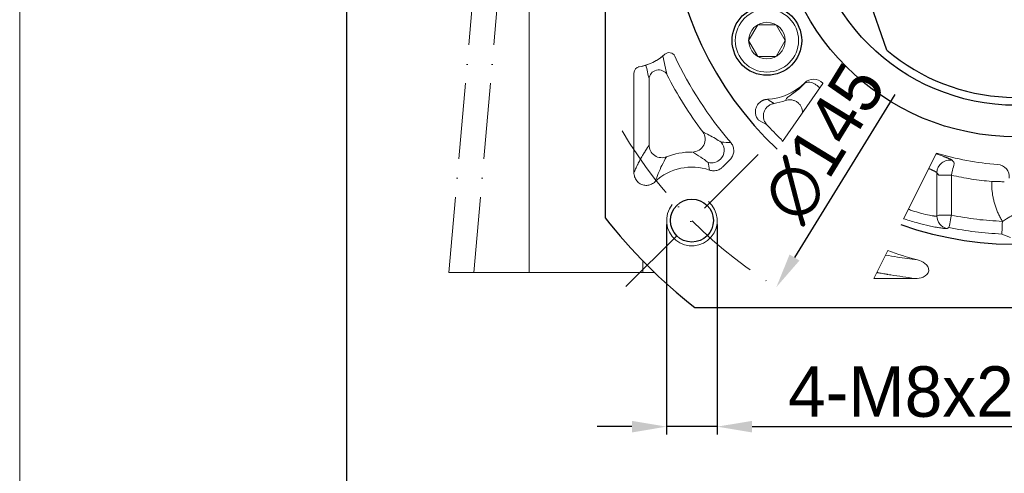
# Model space of a CAD drawing. Header units: millimetres. Extents: x 6153 to 7022, y -675 to -61.
# Tile 2 of 12: x 6153 to 6309, y -370 to -299. Entities that reach past the tile are written whole.
import ezdxf

# ---------------------------------------------------------------- set-up
doc = ezdxf.new("R2010")
doc.units = ezdxf.units.MM
doc.header["$PDSIZE"] = -5
doc.linetypes.add('ACAD_ISO10W100', pattern=[18, 12, -3, 0, -3])
doc.layers.get('0').update_dxf_attribs({"lineweight": 18})
doc.layers.get('Defpoints').update_dxf_attribs({"lineweight": 18})
for name, color, linetype, lineweight in [('中心线层', 7, 'ACAD_ISO10W100', 0), ('图框_外框线', 7, 'Continuous', 18), ('尺寸线层', 3, 'Continuous', 18), ('标注线', 7, 'Continuous', 18), ('粗实线', 7, 'Continuous', 40), ('细实线', 7, 'Continuous', 18)]:
    doc.layers.add(name, color=color, linetype=linetype, lineweight=lineweight)
doc.styles.add('工程字', font='txt')
doc.dimstyles.new('ISO-25', dxfattribs={"dimtxt": 8, "dimasz": 4, "dimexe": 1.25, "dimexo": 0.625, "dimgap": 1.7, "dimtad": 1, "dimtxsty": '工程字', "dimcen": 2, "dimdle": 8, "dimadec": 0, "dimazin": 0, "dimtfac": 1, "dimtmove": 0, "dimatfit": 3, "dimfxl": 1, "dimarcsym": 0})

# ---------------------------------------------------------------- blocks, each defined once
blk = doc.blocks.new('*D88')
at = {"layer": 'Defpoints', "color": 0}
for p in [(6240.69, -279.14), (6380.69, -279.14), (6349.23, -317.68), (6386.58, -322.96), (6374.68, -343.14)]:
    blk.add_point(p, dxfattribs=at)
at = {"layer": '尺寸线层', "color": 0, "lineweight": -2}
blk.add_line((6381.32, -279.14), (6399.57, -279.14), dxfattribs=at)
blk.add_arc((6310.69, -279.14), 87.63, 317.6157, 357.3843, dxfattribs=at)
at = {"layer": '尺寸线层', "color": 0}
for points in [[(6398.89, -283.16), (6397.56, -283.13), (6398.32, -279.14)], [(6374.93, -337.75), (6375.9, -338.67), (6372.65, -341.11)]]:
    blk.add_solid(points, dxfattribs=at)
at = {"layer": '尺寸线层', "color": 0, "insert": (6386.38, -310.5), "char_height": 8, "attachment_point": 5, "rotation": 67.5, "style": '工程字'}
blk.add_mtext('45%%d', dxfattribs=at)
blk = doc.blocks.new('*D97')
at = {"layer": 'Defpoints', "color": 0}
for p in [(6348.6, -217.35), (6272.78, -340.94)]:
    blk.add_point(p, dxfattribs=at)
at = {"layer": '尺寸线层', "color": 0, "lineweight": -2}
blk.add_line((6291.5, -310.42), (6275.65, -336.25), dxfattribs=at)
at = {"layer": '尺寸线层', "color": 0}
blk.add_solid([(6274.87, -335.77), (6276.43, -336.73), (6272.78, -340.94)], dxfattribs=at)
at = {"layer": '尺寸线层', "color": 0, "insert": (6280.33, -318.11), "char_height": 8.5, "attachment_point": 5, "rotation": 58.4699, "style": '工程字'}
blk.add_mtext('{{\\H0.9412x;∅145}}', dxfattribs=at)
blk = doc.blocks.new('*D98')
at = {"layer": 'Defpoints', "color": 0}
for p in [(6255.43, -330.41), (6263.43, -330.41), (6255.43, -363.03)]:
    blk.add_point(p, dxfattribs=at)
at = {"layer": '尺寸线层', "color": 0, "lineweight": -2}
for p, q in [((6255.43, -331.03), (6255.43, -364.28)), ((6263.43, -331.03), (6263.43, -364.28)), ((6249.93, -363.03), (6244.43, -363.03)), ((6263.43, -363.03), (6255.43, -363.03)), ((6268.93, -363.03), (6316.49, -363.03))]:
    blk.add_line(p, q, dxfattribs=at)
at = {"layer": '尺寸线层', "color": 0}
for points in [[(6249.93, -363.95), (6249.93, -362.12), (6255.43, -363.03)], [(6268.93, -362.12), (6268.93, -363.95), (6263.43, -363.03)]]:
    blk.add_solid(points, dxfattribs=at)
at = {"layer": '尺寸线层', "color": 0, "insert": (6295.46, -357.53), "char_height": 8.5, "attachment_point": 5, "style": '工程字'}
blk.add_mtext('{\\H0.9412x;4-M8x20\\P}', dxfattribs=at)

msp = doc.modelspace()

# ---------------------------------------------------------------- linework, layer by layer
for p, q in [((6233.6882, -338.1434), (6233.6882, -238.7345)), ((6233.6882, -338.6434), (6233.6882, -238.7345)), ((6250.2639, -322.7838), (6250.2639, -307.0366)), ((6252.6554, -307.9569), (6252.6554, -318.4719)), ((6265.4571, -320.7375), (6264.2646, -321.9299)), ((6251.6905, -336.8081), (6251.6905, -338.6434)), ((6251.6905, -336.8088), (6251.6905, -338.6434)), ((6220.993, -338.6434), (6251.1881, -338.6434)), ((6251.6905, -338.6434), (6236.6906, -338.6434)), ((6251.6905, -338.6434), (6253.5418, -338.6434)), ((6288.2076, -339.57), (6294.6827, -339.57))]:
    msp.add_line(p, q)
at = {"color": 7, "linetype": 'Continuous', "lineweight": 15}
for p, q in [((6277.258, -308.597), (6277.2642, -308.6652)), ((6280.1011, -308.6983), (6280.1036, -308.6248)), ((6276.9138, -313.2695), (6276.9138, -313.3185)), ((6269.9644, -314.5068), (6271.2418, -315.1795)), ((6273.5262, -317.5311), (6273.726, -317.8967)), ((6298.1761, -322.8384), (6298.1761, -329.6862)), ((6298.4672, -323.2061), (6298.1761, -322.8384)), ((6298.4672, -323.2061), (6300.4644, -323.2061)), ((6300.4644, -323.2061), (6300.4644, -329.548)), ((6298.4672, -329.548), (6298.1761, -329.6862)), ((6298.4672, -329.548), (6300.4644, -329.548)), ((6299.7661, -331.6431), (6300.067, -331.5069)), ((6308.4424, -332.5264), (6309.7788, -333.0725))]:
    msp.add_line(p, q, dxfattribs=at)
at = {"color": 7, "linetype": 'Continuous', "lineweight": 15, "flags": 128}
for points in [[(6300.9148, -321.2603), (6300.9023, -321.3144), (6300.874, -321.4366), (6300.831, -321.6223), (6300.7749, -321.8648), (6300.7076, -322.1556), (6300.6316, -322.4841), (6300.5495, -322.8385), (6300.4644, -323.2061)], [(6308.8246, -324.2505), (6308.769, -324.2495), (6308.6437, -324.2471), (6308.4531, -324.2434), (6308.2042, -324.2386), (6307.9058, -324.2329), (6307.5687, -324.2264), (6307.205, -324.2194), (6306.8277, -324.2122)], [(6300.067, -331.5069), (6300.077, -331.4579), (6300.1011, -331.3386), (6300.1387, -331.1536), (6300.1882, -330.9096), (6300.2478, -330.6156), (6300.3155, -330.2823), (6300.3885, -329.922), (6300.4644, -329.548)], [(6308.5265, -330.5294), (6308.8493, -330.334), (6309.1605, -330.1456), (6309.4489, -329.971), (6309.7043, -329.8165), (6309.9173, -329.6876), (6310.0803, -329.5889), (6310.1876, -329.524), (6310.2351, -329.4952)], [(6308.5265, -330.5294), (6308.5104, -330.9106), (6308.4949, -331.2779), (6308.4806, -331.6177), (6308.468, -331.9174), (6308.4575, -332.1662), (6308.4496, -332.3548), (6308.4445, -332.4764), (6308.4424, -332.5264)]]:
    msp.add_lwpolyline(points, dxfattribs=at)
at = {"color": 7, "linetype": 'Continuous', "lineweight": 15}
for centre, radius, start, end in [((6249.7202, -298.1434), 8.0261, 278.570149, 308.126206), ((6249.7202, -298.1434), 8.0261, 279.847428, 312.500056), ((6310.6905, -279.1434), 53.4303, 222.411462, 225.927722), ((6300.1802, -322.8471), 2.0041, 76.752593, 179.750984), ((6300.1781, -329.6839), 2.002, 180.066391, 258.125367), ((6310.6905, -279.1434), 53.4303, 258.531535, 267.588538)]:
    msp.add_arc(centre, radius, start, end, dxfattribs=at)
at = {"lineweight": 15}
for centre, start, end in [((6255.8182, -304.7982), 25.057765, 132.500056), ((6251.2639, -307.0366), 99.847428, 180)]:
    msp.add_arc(centre, 1, start, end, dxfattribs=at)
for centre, radius, start, end in [((6310.6905, -279.1434), 59.5734, 205.057765, 220.746969), ((6310.6905, -279.1434), 61.9649, 207.003596, 216.90813), ((6259.4252, -330.4087), 10.8649, 90, 111.812672), ((6259.4252, -330.4087), 8.4734, 70.865406, 133.2348), ((6310.6905, -279.1434), 59.5734, 250.089795, 254.803456)]:
    msp.add_arc(centre, radius, start, end)
at = {"extrusion": (0, 0, -1)}
for centre, major_axis, ratio, start_param, end_param in [((6254.1497, -307.9569), (-1.4585, -0.3502), 0.93641458, 0.25100834, 2.89058431), ((6259.5502, -317.5519), (0.9025, 1.7848), 0.98101458, 0.46610402, 2.67548863), ((6262.5471, -319.2667), (1.9348, 0.5066), 0.99490252, 1.04372902, 2.09786363)]:
    msp.add_ellipse(centre, major_axis=major_axis, ratio=ratio, start_param=start_param, end_param=end_param, dxfattribs=at)
for points in [[(6255.4811, -307.2784), (6255.2643, -306.3264), (6255.0475, -305.3744), (6254.833, -304.3596)], [(6252.1549, -305.7914), (6252.3149, -306.5117), (6252.4817, -307.2335), (6252.6554, -307.9569)], [(6265.5577, -318.0282), (6265.0674, -318.018), (6264.5741, -318.0057), (6264.0776, -317.9911)], [(6262.2027, -322.4034), (6262.1469, -321.9941), (6262.082, -321.5881), (6262.0096, -321.1852)]]:
    msp.add_open_spline(points, degree=3)
at = {"color": 7, "linetype": 'Continuous', "lineweight": 15}
for points, knots in [([(6280.1036, -308.6248), (6279.7366, -308.2439), (6279.2121, -308.0181), (6278.1597, -308.0082), (6277.6321, -308.2235), (6277.258, -308.597)], [0, 0, 0, 0, 0.5, 0.5, 1, 1, 1, 1]), ([(6277.2642, -308.6652), (6277.2152, -308.7175), (6277.1187, -308.8205), (6276.9776, -308.9635), (6276.8423, -309.096), (6276.7131, -309.2181), (6276.5901, -309.3308), (6276.4733, -309.4346), (6276.3628, -309.5302), (6276.2587, -309.6181), (6276.1608, -309.6988), (6276.0691, -309.773), (6275.9835, -309.8409), (6275.9038, -309.903), (6275.8299, -309.9598), (6275.7616, -310.0115), (6275.6988, -310.0586), (6275.6413, -310.1012), (6275.5889, -310.1397), (6275.5413, -310.1744), (6275.4985, -310.2054), (6275.4602, -310.233), (6275.4263, -310.2573), (6275.3966, -310.2785), (6275.371, -310.2968), (6275.3493, -310.3122), (6275.3314, -310.3249), (6275.3172, -310.3349), (6275.3067, -310.3423), (6275.2998, -310.3473), (6275.1748, -310.4357), (6274.955, -310.5894), (6274.7592, -310.7284), (6274.6277, -310.8279), (6274.5444, -310.8965), (6274.4859, -310.9549), (6274.4677, -310.9833), (6274.4607, -310.9943)], [0, 0, 0, 0, 0.03197558, 0.063019, 0.09312038, 0.12226656, 0.15044228, 0.17763104, 0.20381574, 0.22897926, 0.2531048, 0.27617615, 0.29817791, 0.31909559, 0.33891566, 0.35762561, 0.37521394, 0.39167014, 0.40698463, 0.42114879, 0.43415483, 0.44599581, 0.45666555, 0.46615862, 0.47447029, 0.48159649, 0.48753403, 0.49228053, 0.4958333, 0.49819028, 0.49935012, 0.6233167, 0.74910185, 0.79083975, 0.87434423, 0.95133745, 1, 1, 1, 1]), ([(6279.634, -309.4118), (6279.5968, -309.3717), (6279.4361, -309.2071), (6279.131, -308.9486), (6278.7075, -308.6915), (6278.2798, -308.5235), (6277.8774, -308.4594), (6277.5175, -308.4984), (6277.3478, -308.6102), (6277.2642, -308.6652)], [0.210157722, 0.210157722, 0.210157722, 0.210157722, 0.250044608, 0.377064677, 0.499939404, 0.622761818, 0.750132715, 0.876942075, 1, 1, 1, 1]), ([(6271.3679, -311.1991), (6271.3187, -311.2025), (6271.2214, -311.2093), (6271.079, -311.2325), (6270.9429, -311.264), (6270.8147, -311.3031), (6270.6957, -311.3481), (6270.5867, -311.3972), (6270.4884, -311.4485), (6270.4009, -311.5002), (6270.1895, -311.6395), (6269.8893, -311.9181), (6269.602, -312.3982), (6269.4557, -312.9411), (6269.4645, -313.4071), (6269.5501, -313.776), (6269.6524, -314.0406), (6269.7909, -314.2914), (6269.908, -314.4367), (6269.9644, -314.5068)], [0, 0, 0, 0, 0.03312158, 0.06547339, 0.09679648, 0.12684066, 0.15537033, 0.18216914, 0.20704323, 0.22982303, 0.25036379, 0.37698015, 0.50040068, 0.62112442, 0.749749, 0.80850302, 0.8748057, 0.9396706, 1, 1, 1, 1]), ([(6276.9138, -313.2695), (6276.9127, -312.9978), (6276.8538, -312.694), (6276.6412, -312.2575), (6276.5502, -312.116), (6276.3307, -311.8564), (6276.2023, -311.7386), (6275.9193, -311.54), (6275.7649, -311.4593), (6275.4462, -311.341), (6275.2821, -311.3035), (6274.7994, -311.252), (6274.4937, -311.2997), (6274.2378, -311.3911)], [0, 0, 0, 0, 0.25, 0.25, 0.375, 0.375, 0.5, 0.5, 0.625, 0.625, 0.75, 0.75, 1, 1, 1, 1]), ([(6271.2418, -315.1795), (6271.123, -315.0239), (6270.8959, -314.7267), (6270.7365, -314.2019), (6270.7082, -313.6769), (6270.8173, -313.1608), (6271.059, -312.6877), (6271.4143, -312.2954), (6271.8687, -311.9907), (6272.2268, -311.903), (6272.4114, -311.8577)], [0, 0, 0, 0, 0.13619565, 0.26029184, 0.37691011, 0.50106373, 0.62417948, 0.74358377, 0.86776019, 1, 1, 1, 1]), ([(6277.2049, -312.8467), (6277.1568, -312.9175), (6277.0598, -313.0604), (6276.9628, -313.1993), (6276.9138, -313.2695)], [0, 0, 0, 0, 0.49493107, 1, 1, 1, 1]), ([(6277.3505, -312.6913), (6277.3468, -312.6946), (6277.3088, -312.728), (6277.2475, -312.7857), (6277.2192, -312.8262), (6277.2049, -312.8467)], [0.841582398, 0.841582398, 0.841582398, 0.841582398, 0.849498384, 0.923785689, 1, 1, 1, 1]), ([(6300.6395, -320.8963), (6300.6326, -320.8883), (6300.619, -320.8723), (6300.5859, -320.8457), (6300.544, -320.817), (6300.4923, -320.7863), (6300.4314, -320.7533), (6300.3612, -320.7182), (6300.282, -320.6808), (6300.1938, -320.6411), (6300.0969, -320.5991), (6299.9913, -320.5547), (6299.8773, -320.5079), (6299.755, -320.4586), (6299.6244, -320.4069), (6299.4859, -320.3527), (6299.3394, -320.2958), (6299.1852, -320.2364), (6298.9775, -320.1567), (6298.707, -320.0533), (6298.378, -319.9275), (6298.1499, -319.8399), (6298.0411, -319.798)], [0, 0, 0, 0, 0.034237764, 0.068365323, 0.102390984, 0.136322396, 0.170166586, 0.203929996, 0.237618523, 0.271237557, 0.304792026, 0.33828644, 0.37172493, 0.405111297, 0.438449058, 0.471741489, 0.504991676, 0.538202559, 0.571376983, 0.632790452, 0.694106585, 0.747192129, 0.747192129, 0.747192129, 0.747192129]), ([(6298.1761, -322.8384), (6298.1694, -322.8297), (6298.1562, -322.8121), (6298.1233, -322.7824), (6298.0813, -322.7502), (6298.0294, -322.7152), (6297.9683, -322.6777), (6297.8979, -322.6374), (6297.8187, -322.5945), (6297.7309, -322.5489), (6297.6346, -322.5006), (6297.5302, -322.4497), (6297.4179, -322.3961), (6297.2979, -322.3398), (6297.1706, -322.2808), (6297.0301, -322.2165), (6296.9288, -322.1706), (6296.8735, -322.1456)], [0, 0, 0, 0, 0.03629112, 0.072522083, 0.108688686, 0.144784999, 0.180803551, 0.216735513, 0.252570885, 0.288298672, 0.323907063, 0.3593836, 0.394715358, 0.429889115, 0.46489152, 0.499709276, 0.538912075, 0.538912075, 0.538912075, 0.538912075]), ([(6309.6182, -323.6805), (6309.6643, -323.1535), (6309.4902, -322.6103), (6308.8057, -321.8098), (6308.2951, -321.5531), (6307.767, -321.517)], [0, 0, 0, 0, 0.5, 0.5, 1, 1, 1, 1]), ([(6306.8277, -324.2122), (6305.7587, -324.1009), (6303.6198, -323.8782), (6301.5165, -323.4302), (6300.4644, -323.2061)], [0, 0, 0, 0, 0.49980671, 1, 1, 1, 1]), ([(6308.5265, -330.5294), (6308.4698, -330.434), (6308.3567, -330.2437), (6308.1974, -329.9525), (6308.0461, -329.658), (6307.9035, -329.3596), (6307.7695, -329.0574), (6307.6441, -328.7515), (6307.5272, -328.4418), (6307.4189, -328.1283), (6307.3192, -327.8111), (6307.198, -327.384), (6307.0689, -326.8452), (6306.9509, -326.1927), (6306.8709, -325.536), (6306.8257, -324.8752), (6306.827, -324.4335), (6306.8277, -324.2122)], [0, 0, 0, 0, 0.05018566, 0.10022746, 0.15016497, 0.20003801, 0.24988655, 0.29975063, 0.34967023, 0.39968522, 0.44983524, 0.50015959, 0.60059181, 0.70047254, 0.8001204, 0.89985622, 1, 1, 1, 1]), ([(6298.1761, -329.6862), (6298.1695, -329.6892), (6298.1563, -329.695), (6298.1238, -329.7007), (6298.0821, -329.704), (6298.0304, -329.7047), (6297.969, -329.7028), (6297.8981, -329.6983), (6297.8178, -329.691), (6297.7281, -329.681), (6297.6292, -329.6682), (6297.5212, -329.6525), (6297.3289, -329.622), (6296.7924, -329.5236), (6295.7829, -329.2883), (6294.5546, -328.9213), (6293.8772, -328.6905), (6293.6574, -328.6122)], [0, 0, 0, 0, 0.009140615, 0.018291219, 0.02744982, 0.036614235, 0.04578213, 0.054951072, 0.06411856, 0.07328208, 0.082439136, 0.091587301, 0.100724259, 0.127513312, 0.200707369, 0.251641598, 0.275356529, 0.275356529, 0.275356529, 0.275356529]), ([(6300.4644, -329.548), (6301.7984, -329.7914), (6304.4663, -330.2781), (6307.1731, -330.4456), (6308.5265, -330.5294)], [0, 0, 0, 0, 0.5, 1, 1, 1, 1]), ([(6292.9092, -330.1166), (6292.9419, -330.1274), (6293.7126, -330.3807), (6295.1652, -330.8143), (6296.7589, -331.201), (6297.7706, -331.4069), (6298.3626, -331.512), (6298.8865, -331.5942), (6299.2596, -331.6394), (6299.508, -331.6576), (6299.6347, -331.6606), (6299.723, -331.6562), (6299.752, -331.6474), (6299.7661, -331.6431)], [0.684613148, 0.684613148, 0.684613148, 0.684613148, 0.687360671, 0.749544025, 0.811855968, 0.850065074, 0.874385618, 0.897291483, 0.937026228, 0.953899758, 0.97002538, 0.985393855, 1, 1, 1, 1])]:
    msp.add_open_spline(points, degree=3, knots=knots, dxfattribs=at)
for points in [[(6277.258, -308.597), (6275.6929, -310.155), (6273.5725, -311.0873), (6271.3679, -311.1991)], [(6280.1011, -308.6983), (6280.106, -308.7055), (6280.1108, -308.7128), (6280.1156, -308.7201)], [(6280.1492, -308.672), (6280.134, -308.6563), (6280.1188, -308.6406), (6280.1036, -308.6248)], [(6271.3679, -311.1991), (6271.7189, -311.4358), (6272.0664, -311.6538), (6272.4114, -311.8577)], [(6274.2378, -311.3911), (6274.3127, -311.2608), (6274.387, -311.1286), (6274.4607, -310.9943)], [(6272.4114, -311.8577), (6273.0377, -311.7606), (6273.6447, -311.6054), (6274.2378, -311.3911)], [(6298.0892, -319.7014), (6301.2324, -320.6767), (6304.4845, -321.2885), (6307.767, -321.517)], [(6300.6395, -320.8963), (6300.7312, -321.0181), (6300.823, -321.1394), (6300.9148, -321.2603)]]:
    msp.add_open_spline(points, degree=3, dxfattribs=at)
for points, knots in [([(6264.0776, -317.9911), (6263.7568, -317.7934), (6263.0634, -317.3659), (6262.0992, -316.8353), (6261.4756, -316.5222), (6261.1433, -316.3555)], [0, 0, 0, 0, 0.28688943, 0.62011359, 1, 1, 1, 1]), ([(6250.2639, -322.7838), (6250.3303, -322.6302), (6250.413, -322.4424), (6250.5617, -322.1191), (6250.6154, -322.0044), (6250.7021, -321.8234), (6250.7469, -321.7305), (6250.7941, -321.6345), (6250.8261, -321.5698), (6250.8425, -321.5369), (6250.9898, -321.2422), (6251.1051, -321.0233), (6251.2545, -320.7467), (6251.3004, -320.6632), (6251.3633, -320.5499), (6251.3932, -320.4963), (6251.421, -320.4471), (6251.4345, -320.4233), (6251.4411, -320.4115), (6251.4476, -320.4), (6251.452, -320.3924), (6251.4542, -320.3884), (6251.5205, -320.2719), (6251.6026, -320.1298), (6251.7523, -319.8785), (6251.8067, -319.7884), (6251.8949, -319.6443), (6251.9407, -319.5701), (6251.997, -319.4798), (6252.0259, -319.4338), (6252.0385, -319.4139), (6252.0469, -319.4005), (6252.0512, -319.3937), (6252.3184, -318.9704), (6252.5185, -318.6741), (6252.6554, -318.4719)], [0, 0, 0, 0, 0.125, 0.125, 0.1875, 0.1875, 0.21875, 0.234375, 0.234375, 0.25, 0.25, 0.375, 0.375, 0.4375, 0.4375, 0.46875, 0.484375, 0.484375, 0.4921875, 0.49609375, 0.49609375, 0.5, 0.5, 0.625, 0.625, 0.6875, 0.6875, 0.71875, 0.734375, 0.7421875, 0.74609375, 0.74609375, 0.75, 0.75, 1, 1, 1, 1]), ([(6252.6554, -318.4719), (6252.6615, -319.0174), (6252.9581, -319.7144), (6254.1221, -320.5022), (6254.8794, -320.5186), (6255.3881, -320.3216)], [0, 0, 0, 0, 0.5, 0.5, 1, 1, 1, 1]), ([(6263.9559, -320.6755), (6264.2694, -320.3577), (6264.5079, -319.8707), (6264.5545, -318.8426), (6264.3611, -318.3361), (6264.0776, -317.9911)], [0, 0, 0, 0, 0.5, 0.5, 1, 1, 1, 1]), ([(6265.4571, -320.7375), (6265.6149, -320.5812), (6265.7484, -320.3959), (6265.944, -319.9964), (6266.0085, -319.7768), (6266.0594, -319.337), (6266.0472, -319.1109), (6265.9504, -318.6822), (6265.8647, -318.4737), (6265.6925, -318.1962), (6265.6282, -318.1092), (6265.5577, -318.0282)], [0, 0, 0, 0, 0.22445378, 0.22445378, 0.44908645, 0.44908645, 0.67125526, 0.67125526, 0.89260943, 0.89260943, 1, 1, 1, 1]), ([(6253.621, -324.2353), (6253.7778, -323.8017), (6254.1176, -322.8617), (6254.7063, -321.5761), (6255.1509, -320.7581), (6255.3881, -320.3216)], [0, 0, 0, 0, 0.2854704, 0.61877015, 1, 1, 1, 1]), ([(6259.5309, -319.5442), (6259.9408, -319.793), (6260.6834, -320.2437), (6261.5993, -320.8939), (6262.0096, -321.1852)], [0, 0, 0, 0, 0.55207917, 1, 1, 1, 1]), ([(6262.2027, -322.4034), (6262.4115, -322.4766), (6262.6357, -322.5152), (6263.0785, -322.5159), (6263.3031, -322.478), (6263.7203, -322.3321), (6263.9186, -322.2225), (6264.1519, -322.037), (6264.2099, -321.985), (6264.2646, -321.9299)], [0, 0, 0, 0, 0.2991436, 0.2991436, 0.59840058, 0.59840058, 0.89632343, 0.89632343, 1, 1, 1, 1]), ([(6250.2639, -322.7838), (6250.261, -323.0197), (6250.2974, -323.2598), (6250.4474, -323.7093), (6250.5636, -323.9252), (6250.8545, -324.2867), (6251.0303, -324.4405), (6251.4079, -324.6655), (6251.6127, -324.7443), (6252.0264, -324.827), (6252.2405, -324.8337), (6252.6591, -324.7798), (6252.8686, -324.7168), (6253.2664, -324.5267), (6253.4574, -324.3929), (6253.621, -324.2353)], [0, 0, 0, 0, 0.15185197, 0.15185197, 0.30422565, 0.30422565, 0.44880575, 0.44880575, 0.58461449, 0.58461449, 0.71758575, 0.71758575, 0.85399496, 0.85399496, 1, 1, 1, 1]), ([(6290.0451, -335.8755), (6290.647, -335.9795), (6292.2125, -336.2375), (6294.0008, -336.485), (6295.0744, -336.6337)], [0.654935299, 0.654935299, 0.654935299, 0.654935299, 0.792842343, 1, 1, 1, 1]), ([(6295.0744, -336.6339), (6295.5038, -336.7367), (6295.9091, -336.9077), (6296.6166, -337.4556), (6296.9332, -337.8696), (6296.831, -338.8105), (6296.4178, -339.1537), (6295.5862, -339.5178), (6295.131, -339.5834), (6294.6827, -339.57)], [0, 0, 0, 0, 0.25, 0.25, 0.5, 0.5, 0.75, 0.75, 1, 1, 1, 1]), ([(6294.6827, -339.57), (6293.3907, -339.3977), (6291.9664, -339.1856), (6290.5559, -338.95), (6290.3825, -338.9207), (6290.3439, -338.9141), (6290.3278, -338.9114), (6290.2758, -338.9025), (6290.1719, -338.8848), (6289.79, -338.8191), (6289.3707, -338.7452), (6288.9839, -338.6752), (6288.8781, -338.6559), (6288.8076, -338.643), (6288.7758, -338.6372), (6288.7221, -338.6273), (6288.7012, -338.6235), (6288.6803, -338.6196)], [0, 0, 0, 0, 0.25, 0.28125, 0.28515625, 0.28515625, 0.2890625, 0.2890625, 0.296875, 0.3125, 0.375, 0.390625, 0.3984375, 0.3984375, 0.40625, 0.40625, 0.411232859, 0.411232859, 0.411232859, 0.411232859])]:
    msp.add_open_spline(points, degree=3, knots=knots)
at = {"layer": '中心线层'}
for p, q in [((6220.993, -338.6434), (6231.4041, -219.6435)), ((6224.9473, -338.6434), (6235.3584, -219.6435)), ((6269.8779, -319.956), (6248.9725, -340.8614))]:
    msp.add_line(p, q, dxfattribs=at)
msp.add_arc((6310.6905, -279.1434), 72.5, 210.73805, 239.26195, dxfattribs=at)
at = {"layer": '图框_外框线', "color": 3}
msp.add_lwpolyline([(6153.1337, -675.1252), (7021.6107, -675.1252), (7021.6107, -60.9879), (6153.1337, -60.9879)], close=True, dxfattribs=at)
at = {"layer": '图框_外框线', "color": 3, "lineweight": 25}
msp.add_lwpolyline([(6204.8288, -664.7862), (7011.2717, -664.7862), (7011.2717, -71.3269), (6204.8288, -71.3269)], close=True, dxfattribs=at)
at = {"layer": '标注线'}
for p, q in [((6280.1492, -308.672), (6273.726, -317.8967)), ((6298.0892, -319.7014), (6292.9092, -330.1166)), ((6290.4029, -335.156), (6288.2076, -339.57))]:
    msp.add_line(p, q, dxfattribs=at)
at = {"layer": '粗实线', "lineweight": 30}
for p, q in [((6245.6905, -228.3374), (6245.6905, -329.9494)), ((6259.8845, -344.1434), (6361.4965, -344.1434))]:
    msp.add_line(p, q, dxfattribs=at)
at = {"layer": '粗实线', "linetype": 'Continuous', "lineweight": 30}
msp.add_line((6290.2529, -303.4409), (6279.612, -272.6479), dxfattribs=at)
at = {"layer": '粗实线', "lineweight": 30}
for centre, radius in [((6310.6905, -279.1434), 38), ((6310.6905, -279.1434), 33), ((6271.2863, -301.8934), 5.5), ((6259.4252, -330.4087), 3.4)]:
    msp.add_circle(centre, radius, dxfattribs=at)
for radius, start, end in [(55, 250.635704, 226.586158), (31.75, 229.931457, 168.194953), (82.5, 218.01228, 231.98772)]:
    msp.add_arc((6310.6905, -279.1434), radius, start, end, dxfattribs=at)
at = {"layer": '细实线'}
msp.add_lwpolyline([(6274.1731, -301.8934), (6272.7297, -299.3934), (6269.8429, -299.3934), (6268.3996, -301.8934), (6269.8429, -304.3934), (6272.7297, -304.3934)], close=True, dxfattribs=at)
for radius in [5, 2.8868]:
    msp.add_circle((6271.2863, -301.8934), radius, dxfattribs=at)
msp.add_arc((6259.4252, -330.4087), 4, 140.798847, 49.218073, dxfattribs=at)

# ---------------------------------------------------------------- dimensions: what is measured, and where the dimension line sits
at = {"layer": '尺寸线层'}
dim = msp.add_diameter_dim_2p(p1=(6348.604, -217.3469), p2=(6272.7769, -340.9399), text='{{\\H0.9412x;<>}}', dimstyle='ISO-25', override={"dimtxt": 8.5, "dimasz": 5.5, "dimgap": 1.5}, dxfattribs=at)
dim.commit()
dim.dimension.update_dxf_attribs({"geometry": '*D97', "text_midpoint": (6285.0166, -320.9901), "dimtype": 163})
dim = msp.add_angular_dim_2l(base=(6386.5777, -322.9569), line1=((6349.2278, -317.6807), (6374.6836, -343.1366)), line2=((6240.6905, -279.1434), (6380.6905, -279.1434)), dimstyle='ISO-25', dxfattribs=at)
dim.commit()
dim.dimension.update_dxf_attribs({"geometry": '*D88', "text_midpoint": (6386.3811, -310.4955)})
dim = msp.add_linear_dim(base=(6255.4252, -363.0329), p1=(6263.4252, -330.4087), p2=(6255.4252, -330.4087), text='{\\H0.9412x;4-M<>x20\\P}', dimstyle='ISO-25', override={"dimtxt": 8.5, "dimasz": 5.5, "dimgap": 1.5, "dimtxsty": '工程字'}, dxfattribs=at)
dim.commit()
dim.dimension.update_dxf_attribs({"geometry": '*D98', "text_midpoint": (6295.4564, -363.0329), "dimtype": 160})

doc.saveas('drawing.dxf')
